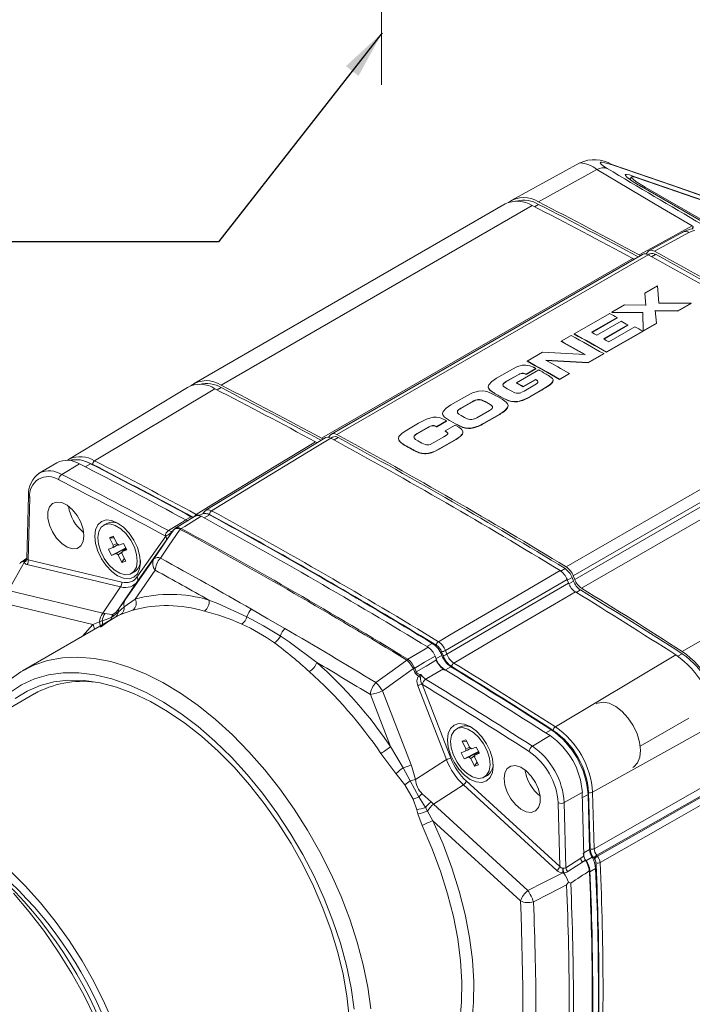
# Model space of a CAD drawing. Header units: millimetres. Extents: x 5 to 415, y 5 to 292.
# Tile 3 of 40: x 53 to 99, y 39 to 106. Entities that reach past the tile are written whole.
import ezdxf

# ---------------------------------------------------------------- set-up
doc = ezdxf.new("R2010")
doc.units = ezdxf.units.MM
doc.linetypes.add('CENTERX2', pattern=[20.32, 12.7, -2.54, 2.54, -2.54])
doc.styles.add('SLDTEXTSTYLE0', font='TXT', dxfattribs={"width": 0.75})
doc.dimstyles.new('SLDDIMSTYLE1', dxfattribs={"dimtxt": 0, "dimasz": 3.302, "dimexe": 0, "dimexo": 0.0625, "dimgap": 0, "dimtad": 0, "dimtih": 1, "dimtoh": 1, "dimdec": 0, "dimrnd": 1e-09, "dimzin": 0, "dimdsep": 46, "dimtxsty": 'Standard', "dimsah": 1, "dimcen": 0.09, "dimadec": 0, "dimazin": 0, "dimtfac": 3.302, "dimtdec": 0, "dimtofl": 0, "dimtmove": 0, "dimatfit": 3, "dimfxl": 1, "dimfrac": 2, "dimtolj": 1, "dimtzin": 0, "dimarcsym": 0})

msp = doc.modelspace()

# ---------------------------------------------------------------- linework, layer by layer
at = {"color": 7, "linetype": 'CENTERX2', "lineweight": 0}
msp.add_line((77.702, 101.6), (77.702, 171.052), dxfattribs=at)
at = {"color": 7, "linetype": 'Continuous', "lineweight": 15}
for p, q in [((91.236, 96.302), (86.593, 93.753)), ((97.44, 94.794), (93.402, 96.184)), ((94.734, 95.329), (94.668, 95.195)), ((95.254, 95.232), (101.053, 93.226)), ((95.411, 94.676), (95.423, 94.671)), ((123, 78.751), (95.423, 94.671)), ((123.257, 78.715), (95.68, 94.635)), ((101.219, 93.472), (97.445, 94.793)), ((86.144, 93.494), (64.93, 81.248)), ((98.288, 91.585), (95.93, 90.298)), ((95.5, 90.05), (74.287, 77.803)), ((95.374, 89.977), (95.262, 90.015)), ((95.739, 90.076), (95.834, 90.211)), ((96.007, 90.086), (95.888, 90.017)), ((96.525, 87.918), (95.649, 87.412)), ((96.62, 86.723), (96.525, 87.918)), ((95.649, 87.412), (95.734, 86.586)), ((95.649, 87.396), (95.649, 87.412)), ((95.649, 87.396), (95.735, 86.569)), ((94.275, 86.619), (93.399, 86.113)), ((95.734, 86.586), (94.275, 86.619)), ((98.812, 86.726), (96.62, 86.723)), ((97.902, 86.201), (98.812, 86.726)), ((97.902, 86.185), (98.812, 86.71)), ((98.812, 86.71), (98.812, 86.726)), ((93.259, 86.032), (90.84, 84.636)), ((93.399, 86.113), (95.508, 86.081)), ((93.399, 86.096), (93.399, 86.113)), ((93.399, 86.096), (95.509, 86.065)), ((95.508, 86.081), (95.533, 84.833)), ((95.509, 86.065), (95.508, 86.081)), ((95.509, 86.065), (95.533, 84.817)), ((96.369, 86.231), (97.902, 86.201)), ((96.443, 85.359), (96.369, 86.231)), ((96.37, 86.215), (97.902, 86.185)), ((97.902, 86.185), (97.902, 86.201)), ((92.031, 84.742), (93.772, 85.747)), ((92.046, 84.734), (93.772, 85.731)), ((94.034, 85.497), (92.385, 84.545)), ((92.843, 84.289), (94.492, 85.241)), ((93.772, 85.731), (93.772, 85.747)), ((94.492, 85.225), (94.492, 85.241)), ((95.533, 84.833), (96.443, 85.359)), ((95.533, 84.817), (96.443, 85.342)), ((96.443, 85.342), (96.443, 85.359)), ((90.841, 84.62), (90.84, 84.636)), ((92.858, 84.281), (94.492, 85.225)), ((93.051, 83.401), (95.509, 84.819)), ((93.051, 83.384), (95.509, 84.803)), ((94.977, 85.118), (93.197, 84.091)), ((95.509, 84.803), (95.509, 84.819)), ((95.533, 84.817), (95.533, 84.833)), ((90.642, 84.522), (89.964, 84.13)), ((89.964, 84.114), (89.964, 84.13)), ((88.685, 83.392), (87.634, 82.785)), ((91.578, 83.23), (88.685, 83.392)), ((91.802, 82.68), (92.852, 83.286)), ((91.802, 82.663), (92.853, 83.27)), ((92.853, 83.27), (92.852, 83.286)), ((93.051, 83.384), (93.051, 83.401)), ((87.635, 82.769), (87.634, 82.785)), ((88.909, 82.845), (91.802, 82.68)), ((88.909, 82.829), (91.802, 82.663)), ((91.802, 82.663), (91.802, 82.68)), ((86.633, 82.235), (85.552, 81.611)), ((86.941, 82.388), (86.633, 82.235)), ((88.425, 82.176), (86.905, 81.298)), ((87.29, 82.492), (86.941, 82.388)), ((86.972, 81.829), (87.146, 81.917)), ((87.295, 81.939), (87.295, 81.955)), ((87.427, 81.944), (87.561, 81.888)), ((87.827, 82.461), (87.555, 82.509)), ((87.561, 81.888), (88.227, 82.273)), ((87.561, 81.872), (88.227, 82.256)), ((87.561, 81.872), (87.561, 81.888)), ((88.077, 82.356), (87.827, 82.461)), ((88.227, 82.256), (88.227, 82.273)), ((89.845, 81.55), (90.523, 81.941)), ((89.845, 81.533), (90.523, 81.925)), ((90.523, 81.925), (90.523, 81.941)), ((85.223, 81.394), (85.014, 81.163)), ((85.552, 81.611), (85.223, 81.394)), ((86.049, 81.276), (86.235, 81.403)), ((86.235, 81.403), (86.972, 81.829)), ((86.235, 81.387), (86.972, 81.812)), ((86.905, 81.282), (86.905, 81.298)), ((87.363, 81.042), (88.205, 81.528)), ((87.363, 81.025), (88.206, 81.512)), ((88.276, 81.23), (88.156, 81.153)), ((88.206, 81.512), (88.205, 81.528)), ((88.269, 81.492), (88.339, 81.442)), ((88.359, 81.316), (88.276, 81.23)), ((89.351, 81.597), (89.09, 81.804)), ((89.845, 81.533), (89.845, 81.55)), ((64.482, 80.988), (56.379, 76.077)), ((83.904, 80.605), (83.528, 80.415)), ((84.309, 80.728), (83.904, 80.605)), ((84.557, 80.748), (84.309, 80.728)), ((85.302, 80.532), (84.965, 80.681)), ((84.982, 81.036), (84.982, 81.02)), ((85.014, 81.163), (84.983, 81.022)), ((85.015, 81.146), (85.014, 81.163)), ((85.11, 80.792), (85.378, 80.604)), ((85.11, 80.776), (85.378, 80.587)), ((86.266, 80.898), (86.05, 81.041)), ((86.541, 80.745), (86.266, 80.898)), ((86.796, 80.624), (86.541, 80.745)), ((87.432, 80.734), (87.211, 80.627)), ((87.363, 81.025), (87.363, 81.042)), ((88.156, 81.153), (87.432, 80.734)), ((87.811, 80.348), (88.627, 80.819)), ((87.812, 80.332), (88.627, 80.802)), ((88.627, 80.819), (89.139, 81.135)), ((83.528, 80.415), (82.441, 79.787)), ((83.9, 80.023), (83.108, 79.565)), ((83.9, 80.006), (83.108, 79.549)), ((84.767, 80.021), (84.611, 80.098)), ((84.767, 80.004), (84.611, 80.081)), ((84.995, 79.894), (84.767, 80.021)), ((84.995, 79.878), (84.767, 80.004)), ((85.174, 79.783), (84.995, 79.894)), ((85.174, 79.767), (84.995, 79.878)), ((86.205, 79.988), (85.937, 80.177)), ((86.037, 80.235), (86.374, 80.085)), ((86.038, 80.219), (86.374, 80.069)), ((86.782, 80.016), (87.03, 80.036)), ((87.03, 80.036), (87.435, 80.158)), ((87.435, 80.158), (87.811, 80.348)), ((81.871, 79.213), (81.871, 79.196)), ((81.903, 79.339), (81.872, 79.198)), ((82.112, 79.571), (81.903, 79.339)), ((81.903, 79.322), (81.903, 79.339)), ((82.441, 79.787), (82.112, 79.571)), ((84.195, 78.916), (85.062, 79.417)), ((85.763, 79.165), (86.092, 79.382)), ((86.092, 79.382), (86.3, 79.615)), ((86.3, 79.615), (86.332, 79.756)), ((86.332, 79.74), (86.332, 79.756)), ((86.333, 79.724), (86.333, 79.74)), ((80.23, 78.539), (79.433, 78.079)), ((80.781, 78.821), (80.23, 78.539)), ((81.47, 78.31), (82.148, 78.701)), ((81.47, 78.293), (82.148, 78.684)), ((82.069, 78.745), (81.657, 78.923)), ((81.999, 78.968), (82.267, 78.78)), ((81.999, 78.952), (82.267, 78.764)), ((82.148, 78.684), (82.148, 78.701)), ((82.988, 79.161), (83.139, 79.066)), ((83.139, 79.066), (83.365, 78.94)), ((83.365, 78.94), (83.552, 78.847)), ((84.3, 78.348), (84.676, 78.538)), ((84.676, 78.538), (85.763, 79.165)), ((84.676, 78.521), (85.763, 79.149)), ((79.104, 77.862), (78.896, 77.63)), ((79.433, 78.079), (79.104, 77.862)), ((80.026, 77.767), (80.147, 77.847)), ((80.147, 77.847), (80.887, 78.274)), ((80.147, 77.831), (80.887, 78.258)), ((80.887, 78.274), (81.048, 78.354)), ((81.19, 78.373), (81.19, 78.389)), ((81.303, 78.383), (81.409, 78.344)), ((81.304, 78.367), (81.303, 78.383)), ((81.47, 78.293), (81.47, 78.31)), ((82.727, 78.408), (82.05, 78.017)), ((82.05, 78.017), (82.191, 77.919)), ((82.05, 78), (82.05, 78.017)), ((82.05, 78), (82.191, 77.903)), ((82.971, 78.271), (82.727, 78.408)), ((82.902, 78.425), (83.238, 78.275)), ((82.902, 78.409), (83.239, 78.259)), ((83.162, 78.13), (82.971, 78.271)), ((83.251, 77.975), (83.162, 78.13)), ((83.252, 77.959), (83.251, 77.975)), ((83.256, 77.919), (83.256, 77.935)), ((83.646, 78.206), (83.894, 78.226)), ((83.894, 78.226), (84.3, 78.348)), ((73.857, 77.555), (65.736, 72.607)), ((73.2, 77.279), (73.331, 77.235)), ((74.097, 77.578), (74.197, 77.72)), ((74.37, 77.595), (74.25, 77.526)), ((78.863, 77.504), (78.864, 77.487)), ((78.896, 77.63), (78.864, 77.489)), ((78.896, 77.614), (78.896, 77.63)), ((78.991, 77.26), (79.259, 77.072)), ((78.991, 77.243), (79.259, 77.055)), ((80.027, 77.443), (79.934, 77.541)), ((79.935, 77.524), (79.934, 77.541)), ((79.936, 77.671), (80.026, 77.767)), ((80.177, 77.349), (80.027, 77.443)), ((80.453, 77.196), (80.177, 77.349)), ((80.683, 77.097), (80.453, 77.196)), ((81.235, 77.199), (81.028, 77.103)), ((81.958, 77.616), (81.235, 77.199)), ((81.693, 76.816), (82.786, 77.447)), ((81.693, 76.799), (82.786, 77.43)), ((82.141, 77.733), (81.958, 77.616)), ((82.786, 77.447), (83.05, 77.624)), ((83.05, 77.624), (83.227, 77.824)), ((79.919, 76.703), (80.255, 76.553)), ((79.919, 76.687), (80.256, 76.537)), ((80.911, 76.504), (81.317, 76.626)), ((81.317, 76.626), (81.693, 76.816)), ((55.573, 75.854), (54.382, 75.132)), ((56.423, 76.085), (56.287, 76)), ((80.663, 76.484), (80.911, 76.504)), ((54.382, 75.132), (54.419, 75.153)), ((53.641, 73.603), (53.533, 69.316)), ((65.613, 72.491), (65.535, 72.381)), ((65.652, 72.527), (65.741, 72.6)), ((65.03, 72.226), (63.661, 71.391)), ((64.374, 71.95), (64.518, 71.9)), ((65.455, 72.346), (65.281, 72.246)), ((58.98, 71.714), (58.768, 71.592)), ((63.523, 71.258), (63.423, 71.116)), ((63.529, 71.267), (63.523, 71.258)), ((59.16, 70.743), (59.422, 70.84)), ((59.421, 70.225), (59.16, 70.743)), ((59.16, 70.743), (59.477, 70.731)), ((59.422, 70.84), (59.683, 70.323)), ((59.091, 69.966), (59.409, 70.085)), ((59.307, 69.539), (59.091, 69.966)), ((59.307, 69.539), (60.283, 70.047)), ((59.811, 70.235), (60.129, 70.353)), ((60.344, 69.926), (60.027, 69.808)), ((60.129, 70.353), (60.344, 69.926)), ((53.534, 69.339), (53.123, 69.056)), ((53.527, 69.283), (53.512, 69.247)), ((59.625, 69.658), (59.307, 69.539)), ((60.013, 69.052), (59.752, 69.57)), ((60.013, 69.052), (60.178, 69.342)), ((60.276, 69.15), (60.013, 69.052)), ((60.014, 69.667), (60.276, 69.15)), ((60.668, 68.301), (60.88, 68.423)), ((90.452, 67.646), (90.352, 67.904)), ((90.693, 68.036), (90.793, 67.779)), ((90.876, 67.891), (90.776, 68.149)), ((59.525, 65.305), (53.23, 61.671)), ((59.525, 65.305), (59.128, 65.054)), ((59.128, 65.054), (58.553, 64.641)), ((81.459, 62.413), (81.36, 62.67)), ((54.042, 60.102), (42.067, 53.189)), ((95.338, 56.529), (98.647, 58.439)), ((83.022, 57.835), (82.809, 57.713)), ((83.201, 56.864), (83.464, 56.962)), ((83.463, 56.346), (83.201, 56.864)), ((83.201, 56.864), (83.519, 56.852)), ((83.464, 56.962), (83.725, 56.444)), ((83.852, 56.356), (84.17, 56.474)), ((84.17, 56.474), (84.386, 56.047)), ((83.133, 56.087), (83.451, 56.206)), ((83.348, 55.66), (83.133, 56.087)), ((83.348, 55.66), (84.325, 56.168)), ((83.666, 55.779), (83.348, 55.66)), ((84.056, 55.789), (84.317, 55.271)), ((84.386, 56.047), (84.068, 55.929)), ((84.055, 55.173), (83.794, 55.691)), ((84.055, 55.173), (84.22, 55.464)), ((84.317, 55.271), (84.055, 55.173)), ((84.709, 54.422), (84.921, 54.544)), ((91.395, 53.369), (91.501, 49.039)), ((91.784, 53.246), (91.885, 49.487)), ((91.628, 48.747), (91.607, 48.772))]:
    msp.add_line(p, q, dxfattribs=at)
at = {"color": 7, "linetype": 'Continuous', "lineweight": 0}
for p, q in [((93.402, 96.184), (93.576, 96.104)), ((97.613, 94.716), (93.576, 96.104)), ((92.388, 95.838), (88.411, 93.627)), ((94.916, 95.37), (100.715, 93.363)), ((94.673, 95.206), (94.552, 95.232)), ((122.989, 78.756), (95.411, 94.676)), ((95.68, 94.635), (95.637, 94.548)), ((101.386, 93.395), (97.613, 94.716)), ((66.773, 81.135), (87.986, 93.382)), ((88.418, 93.459), (88.144, 93.301)), ((74.671, 77.773), (95.884, 90.019)), ((96.392, 90.055), (96.113, 89.894)), ((73.625, 77.524), (94.838, 89.77)), ((87.146, 81.901), (87.146, 81.917)), ((87.427, 81.927), (87.427, 81.944)), ((86.049, 81.26), (86.049, 81.276)), ((86.235, 81.387), (86.235, 81.403)), ((86.972, 81.812), (86.972, 81.829)), ((88.27, 81.476), (88.269, 81.492)), ((88.339, 81.426), (88.339, 81.442)), ((89.378, 81.365), (89.378, 81.381)), ((58.152, 75.984), (66.349, 80.891)), ((66.507, 80.81), (66.781, 80.968)), ((84.983, 81.005), (84.983, 81.022)), ((85.11, 80.776), (85.11, 80.792)), ((85.378, 80.587), (85.378, 80.604)), ((88.627, 80.802), (88.627, 80.819)), ((89.139, 81.119), (89.139, 81.135)), ((90.302, 68.749), (111.515, 80.995)), ((83.9, 80.006), (83.9, 80.023)), ((84.039, 80.076), (84.039, 80.092)), ((84.207, 80.129), (84.207, 80.145)), ((84.437, 80.132), (84.436, 80.149)), ((84.611, 80.081), (84.611, 80.098)), ((84.767, 80.004), (84.767, 80.021)), ((84.995, 79.878), (84.995, 79.894)), ((86.038, 80.219), (86.037, 80.235)), ((86.374, 80.069), (86.374, 80.085)), ((86.782, 80), (86.782, 80.016)), ((87.03, 80.02), (87.03, 80.036)), ((87.435, 80.141), (87.435, 80.158)), ((87.812, 80.332), (87.811, 80.348)), ((90.776, 68.149), (111.99, 80.395)), ((90.876, 67.891), (112.089, 80.138)), ((81.872, 79.181), (81.872, 79.198)), ((82.897, 79.373), (82.897, 79.389)), ((82.987, 79.469), (82.987, 79.486)), ((83.108, 79.549), (83.108, 79.565)), ((85.174, 79.767), (85.174, 79.783)), ((85.268, 79.661), (85.268, 79.678)), ((85.273, 79.593), (85.273, 79.61)), ((86.092, 79.366), (86.092, 79.382)), ((86.3, 79.598), (86.3, 79.615)), ((91.348, 67.293), (112.562, 79.539)), ((81.999, 78.952), (81.999, 78.968)), ((82.267, 78.764), (82.267, 78.78)), ((84.676, 78.521), (84.676, 78.538)), ((85.763, 79.149), (85.763, 79.165)), ((80.147, 77.831), (80.147, 77.847)), ((80.887, 78.258), (80.887, 78.274)), ((81.048, 78.337), (81.048, 78.354)), ((81.409, 78.327), (81.409, 78.344)), ((82.191, 77.903), (82.191, 77.919)), ((82.902, 78.409), (82.902, 78.425)), ((83.239, 78.259), (83.238, 78.275)), ((83.646, 78.189), (83.646, 78.206)), ((83.895, 78.209), (83.894, 78.226)), ((84.3, 78.331), (84.3, 78.348)), ((74.754, 77.564), (74.475, 77.403)), ((78.864, 77.473), (78.864, 77.489)), ((78.991, 77.243), (78.991, 77.26)), ((79.937, 77.655), (79.936, 77.671)), ((80.027, 77.751), (80.026, 77.767)), ((82.22, 77.808), (82.22, 77.824)), ((82.786, 77.43), (82.786, 77.447)), ((83.051, 77.608), (83.05, 77.624)), ((83.227, 77.808), (83.227, 77.824)), ((79.259, 77.055), (79.259, 77.072)), ((79.919, 76.687), (79.919, 76.703)), ((80.256, 76.537), (80.255, 76.553)), ((81.317, 76.609), (81.317, 76.626)), ((81.693, 76.799), (81.693, 76.816)), ((80.663, 76.467), (80.663, 76.484)), ((80.911, 76.487), (80.911, 76.504)), ((55.906, 75.053), (57.11, 75.774)), ((57.873, 75.783), (57.507, 75.571)), ((98.2, 62.993), (119.413, 75.239)), ((53.729, 73.473), (53.623, 69.239)), ((64.721, 72.174), (64.353, 71.961)), ((65.984, 72.303), (65.616, 72.091)), ((63.986, 71.309), (63.972, 71.316)), ((64.036, 71.378), (64.058, 71.368)), ((61.038, 68.061), (62.995, 70.845)), ((63.03, 70.553), (61.074, 67.769)), ((62.995, 70.845), (62.979, 70.854)), ((53.534, 69.316), (53.534, 69.304)), ((53.623, 69.239), (59.996, 67.717)), ((60.235, 66.509), (62.194, 69.297)), ((59.916, 67.387), (53.542, 68.908)), ((62.288, 68.518), (60.913, 66.561)), ((89.925, 68.466), (90.219, 68.636)), ((90.693, 68.036), (90.373, 67.851)), ((52.272, 67.138), (58.708, 65.602)), ((58.708, 65.602), (59.916, 67.387)), ((61.074, 67.769), (59.828, 65.928)), ((90.477, 67.597), (90.793, 67.779)), ((91.265, 67.18), (90.978, 67.014)), ((60.171, 66.034), (60.913, 66.561)), ((58.02, 64.834), (52.058, 66.258)), ((59.762, 65.668), (60.171, 66.034)), ((60.751, 65.804), (59.921, 65.507)), ((59.314, 65.323), (59.762, 65.668)), ((59.921, 65.507), (59.525, 65.305)), ((58.02, 64.834), (58.475, 65.01)), ((58.475, 65.01), (58.667, 65.077)), ((80.799, 63.323), (81.17, 63.537)), ((81.446, 63.412), (81.179, 63.574)), ((79.494, 62.456), (79.514, 62.443)), ((81.818, 62.723), (81.427, 62.497)), ((81.902, 62.705), (81.802, 62.962)), ((82.063, 63.053), (82.163, 62.796)), ((89.563, 57.851), (97.776, 62.748)), ((97.9, 62.666), (98.192, 62.835)), ((79.434, 62.39), (79.422, 62.399)), ((79.884, 61.813), (79.877, 61.83)), ((79.984, 61.556), (79.884, 61.813)), ((79.957, 61.882), (79.969, 61.856)), ((79.969, 61.856), (80.068, 61.599)), ((82.433, 61.948), (82.062, 61.734)), ((82.955, 61.672), (82.492, 61.956)), ((82.131, 55.613), (80.174, 60.656)), ((80.482, 60.75), (82.439, 55.707)), ((80.498, 60.74), (80.482, 60.75)), ((78.322, 56.511), (76.946, 60.056)), ((77.766, 60.307), (79.726, 55.257)), ((89.416, 57.612), (88.982, 57.891)), ((92.098, 53.39), (100.446, 58.049)), ((87.988, 56.533), (89.195, 57.252)), ((89.281, 57.652), (88.908, 57.437)), ((78.322, 56.511), (79.18, 55.06)), ((78.694, 54.67), (77.663, 56.04)), ((79.18, 55.06), (79.661, 54.18)), ((80.03, 54.265), (82.131, 55.613)), ((79.289, 53.896), (78.694, 54.67)), ((79.86, 52.914), (79.289, 53.896)), ((79.661, 54.18), (80.252, 53.081)), ((83.289, 53.893), (81.252, 52.587)), ((89.663, 48.056), (83.289, 53.893)), ((83.481, 54.159), (89.854, 48.322)), ((92.201, 49.537), (100.547, 54.29)), ((100.723, 53.847), (92.378, 49.094)), ((80.252, 53.081), (80.709, 52.352)), ((80.475, 53.286), (81.087, 52.737)), ((90.168, 52.685), (91.395, 53.369)), ((91.784, 53.246), (91.404, 53.027)), ((91.921, 49.533), (91.817, 53.386)), ((92.098, 53.39), (92.201, 49.537)), ((80.105, 52.199), (79.86, 52.914)), ((80.709, 52.352), (80.84, 52.099)), ((81.252, 52.587), (87.688, 46.693)), ((89.854, 48.322), (89.748, 52.68)), ((90.168, 52.685), (90.277, 48.251)), ((80.181, 51.911), (80.105, 52.199)), ((80.474, 51.118), (80.181, 51.911)), ((80.84, 52.099), (81.214, 51.444)), ((87.176, 45.984), (81.214, 51.444)), ((91.885, 49.487), (91.496, 49.262)), ((92.378, 49.094), (92.431, 49.029)), ((90.277, 48.251), (91.284, 48.901)), ((91.407, 48.634), (91.628, 48.747)), ((91.631, 48.713), (92.055, 48.958)), ((92.221, 48.848), (92.168, 48.914)), ((92.333, 48.454), (92.327, 48.588)), ((90.056, 48.22), (90.1, 48.227)), ((92.304, 48.201), (91.913, 47.976))]:
    msp.add_line(p, q, dxfattribs=at)
at = {"color": 7, "linetype": 'Continuous', "lineweight": 0, "flags": 128}
for points in [[(98.892, 91.997), (96.868, 93.187), (92.388, 95.838)], [(94.552, 95.221), (94.453, 95.298), (94.33, 95.42), (94.317, 95.49), (94.413, 95.505), (94.616, 95.464), (94.916, 95.37)], [(95.262, 90.015), (96.405, 90.639), (98.892, 91.997)], [(98.892, 91.792), (98.952, 91.901), (98.942, 91.945), (98.912, 91.982), (98.892, 91.997)], [(98.666, 91.551), (98.208, 91.301), (96.309, 90.264)], [(99.054, 91.685), (98.956, 91.665), (98.666, 91.551)], [(65.08, 72.332), (65.922, 72.845), (70.4, 75.573), (73.2, 77.279)], [(74.247, 77.528), (73.127, 76.846), (68.649, 74.117), (66.126, 72.58)], [(58.021, 75.736), (57.555, 75.925), (57.536, 75.93)], [(65.741, 72.6), (65.773, 72.626), (65.935, 72.645), (66.126, 72.58)], [(63.18, 71.223), (64.094, 71.779), (64.374, 71.95)], [(65.42, 72.198), (64.301, 71.516), (64.058, 71.368)], [(65.08, 72.332), (65.265, 72.268), (65.331, 72.275)], [(65.991, 72.334), (65.848, 72.383), (65.768, 72.374)], [(68.079, 71.186), (67.922, 71.272), (65.991, 72.334)], [(62.194, 69.297), (62.776, 70.155), (63.529, 71.267)], [(63.972, 71.316), (63.198, 70.172), (62.638, 69.345)], [(63.18, 71.223), (63.366, 71.159), (63.422, 71.162)], [(63.665, 71.387), (63.689, 71.406), (63.846, 71.429), (64.036, 71.378)], [(63.423, 71.116), (63.386, 71.063), (63.377, 71.051), (63.371, 71.045), (63.372, 71.048)], [(53.366, 69.094), (53.369, 69.119), (53.37, 69.125)], [(53.366, 69.094), (52.759, 68.009), (52.272, 67.138)], [(81.589, 63.653), (82.448, 64.156), (87.019, 66.831), (89.878, 68.504)], [(90.352, 67.904), (86.069, 65.398), (82.063, 63.053)], [(82.163, 62.796), (86.163, 65.137), (90.452, 67.646)], [(65.938, 66.493), (66.55, 66.248), (68.53, 65.358)], [(90.924, 67.048), (89.781, 66.379), (85.21, 63.704), (82.635, 62.197)], [(59.415, 65.536), (59.614, 65.673), (59.828, 65.928)], [(68.839, 65.873), (69.969, 65.22), (71.121, 64.555)], [(58.667, 65.077), (59.012, 65.185), (59.314, 65.323)], [(58.863, 65.566), (59.308, 65.51), (59.415, 65.536)], [(68.53, 65.358), (69.672, 64.743), (70.81, 64.042)], [(57.324, 64.034), (57.329, 64.041), (58.02, 64.834)], [(70.81, 64.042), (71.412, 63.634), (73.296, 62.246)], [(79.494, 62.456), (80.599, 63.103), (80.885, 63.27)], [(81.36, 62.67), (80.648, 62.254), (79.969, 61.856)], [(80.068, 61.599), (80.742, 61.993), (81.459, 62.413)], [(77.323, 60.868), (78.592, 61.783), (79.434, 62.39)], [(79.877, 61.83), (78.686, 60.971), (77.766, 60.307)], [(81.932, 61.814), (80.789, 61.145), (80.713, 61.101)], [(80.391, 61.417), (80.527, 61.252), (80.713, 61.101)], [(79.726, 55.257), (79.801, 55.055), (80.03, 54.265)], [(92.431, 49.029), (96.534, 51.367), (100.774, 53.784)], [(100.951, 53.351), (100.232, 52.941), (97.356, 51.302), (92.607, 48.595)], [(80.228, 31.786), (80.929, 32.516), (81.541, 33.363), (82.062, 34.319), (82.487, 35.378), (82.814, 36.531), (83.038, 37.77), (83.16, 39.086), (83.177, 40.47), (83.091, 41.909), (82.901, 43.395), (82.609, 44.916), (82.216, 46.46), (81.727, 48.016), (81.145, 49.573), (80.474, 51.118)], [(81.214, 51.444), (81.905, 49.854), (82.505, 48.251), (83.008, 46.65), (83.412, 45.06), (83.713, 43.495), (83.908, 41.965), (83.997, 40.483), (83.979, 39.06), (83.854, 37.705), (83.623, 36.429), (83.287, 35.242), (82.85, 34.152), (82.314, 33.168), (81.683, 32.296), (80.962, 31.544)], [(91.284, 48.901), (91.383, 48.964), (91.501, 49.039)], [(91.407, 48.634), (90.977, 48.359), (90.403, 47.985)], [(91.607, 48.772), (91.502, 48.7), (91.407, 48.634)], [(87.688, 46.693), (88.758, 47.24), (90.064, 47.909)], [(90.109, 47.916), (90.101, 47.914), (90.064, 47.909)], [(90.316, 47.071), (89.137, 46.467), (88.067, 45.919)]]:
    msp.add_lwpolyline(points, dxfattribs=at)
at = {"color": 7, "linetype": 'Continuous', "lineweight": 15, "flags": 128}
for points in [[(94.589, 95.2), (94.566, 95.215), (94.436, 95.324), (94.404, 95.358), (94.405, 95.357)], [(95.68, 94.635), (95.33, 94.844), (95.052, 95.025), (94.856, 95.171), (94.75, 95.275), (94.738, 95.335), (94.821, 95.348), (94.995, 95.313), (95.254, 95.232)], [(94.712, 95.108), (94.684, 95.141), (94.668, 95.195)], [(94.838, 89.77), (94.909, 89.737), (94.939, 89.726)], [(87.146, 81.917), (87.217, 81.941), (87.295, 81.955)], [(87.555, 82.509), (87.421, 82.509), (87.29, 82.492)], [(87.295, 81.955), (87.363, 81.955), (87.427, 81.944)], [(88.077, 82.356), (88.096, 82.345), (88.115, 82.335), (88.133, 82.325), (88.152, 82.314), (88.171, 82.304), (88.189, 82.293), (88.208, 82.283), (88.227, 82.273)], [(88.205, 81.528), (88.213, 81.524), (88.221, 81.519), (88.229, 81.515), (88.237, 81.51), (88.245, 81.506), (88.253, 81.501), (88.261, 81.497), (88.269, 81.492)], [(88.206, 81.512), (88.214, 81.507), (88.222, 81.503), (88.23, 81.498), (88.238, 81.494), (88.246, 81.49), (88.254, 81.485), (88.262, 81.481), (88.27, 81.476)], [(89.139, 81.135), (89.28, 81.251), (89.378, 81.381)], [(89.378, 81.381), (89.4, 81.491), (89.351, 81.597)], [(89.378, 81.365), (89.401, 81.474), (89.39, 81.496)], [(84.965, 80.681), (84.769, 80.73), (84.557, 80.748)], [(84.983, 81.022), (85.02, 80.902), (85.11, 80.792)], [(84.983, 81.005), (85.02, 80.885), (85.11, 80.776)], [(86.332, 79.756), (86.295, 79.877), (86.205, 79.988)], [(86.374, 80.085), (86.57, 80.036), (86.782, 80.016)], [(86.374, 80.069), (86.57, 80.019), (86.782, 80)], [(81.872, 79.198), (81.909, 79.078), (81.999, 78.968)], [(85.276, 79.625), (85.276, 79.639), (85.268, 79.661)], [(81.235, 78.953), (80.997, 78.9), (80.781, 78.821)], [(81.657, 78.923), (81.452, 78.962), (81.235, 78.953)], [(81.872, 79.181), (81.909, 79.062), (81.999, 78.952)], [(82.069, 78.745), (82.079, 78.739), (82.089, 78.734), (82.098, 78.728), (82.108, 78.723), (82.118, 78.717), (82.128, 78.712), (82.138, 78.706), (82.148, 78.701)], [(81.048, 78.354), (81.116, 78.376), (81.19, 78.389)], [(81.19, 78.389), (81.248, 78.391), (81.303, 78.383)], [(81.409, 78.344), (81.416, 78.339), (81.424, 78.335), (81.432, 78.331), (81.439, 78.327), (81.447, 78.322), (81.455, 78.318), (81.462, 78.314), (81.47, 78.31)], [(81.409, 78.327), (81.417, 78.323), (81.424, 78.319), (81.432, 78.314), (81.44, 78.31), (81.447, 78.306), (81.455, 78.302), (81.462, 78.297), (81.47, 78.293)], [(82.191, 77.919), (82.223, 77.873), (82.22, 77.824)], [(82.191, 77.903), (82.21, 77.882), (82.225, 77.846)], [(83.227, 77.824), (83.253, 77.899), (83.251, 77.975)], [(83.238, 78.275), (83.434, 78.225), (83.646, 78.206)], [(83.239, 78.259), (83.435, 78.209), (83.646, 78.189)], [(73.625, 77.524), (73.696, 77.491), (73.748, 77.473)], [(73.862, 77.548), (73.894, 77.574), (74.057, 77.593), (74.247, 77.528)], [(78.864, 77.489), (78.901, 77.37), (78.991, 77.26)], [(78.864, 77.473), (78.902, 77.353), (78.991, 77.243)], [(79.934, 77.541), (79.916, 77.606), (79.936, 77.671)], [(79.918, 77.599), (79.919, 77.612), (79.937, 77.655)], [(82.22, 77.824), (82.19, 77.776), (82.141, 77.733)], [(80.255, 76.553), (80.451, 76.503), (80.663, 76.484)], [(80.256, 76.537), (80.451, 76.487), (80.663, 76.467)], [(57.42, 70.865), (57.365, 71.318), (57.205, 71.794), (56.954, 72.251), (56.634, 72.648), (56.275, 72.951), (55.907, 73.131), (55.563, 73.174), (55.275, 73.075), (55.067, 72.843), (54.959, 72.498), (54.959, 72.072), (55.067, 71.603), (55.275, 71.131), (55.563, 70.699), (55.907, 70.345), (56.275, 70.101), (56.634, 69.988), (56.954, 70.016), (57.205, 70.184), (57.365, 70.475), (57.42, 70.865)], [(65.652, 72.527), (65.627, 72.508), (65.613, 72.491)], [(61.273, 69.048), (61.22, 69.544), (61.065, 70.067), (60.818, 70.581), (60.496, 71.053), (60.12, 71.449), (59.718, 71.743), (59.315, 71.914), (58.94, 71.951), (58.618, 71.851), (58.37, 71.622), (58.215, 71.279), (58.162, 70.844), (58.215, 70.349), (58.37, 69.826), (58.618, 69.311), (58.94, 68.839), (59.315, 68.443), (59.718, 68.15), (60.12, 67.979), (60.496, 67.941), (60.818, 68.041), (61.065, 68.27), (61.22, 68.614), (61.273, 69.048)], [(64.853, 72.116), (64.813, 72.13), (64.721, 72.174)], [(65.035, 72.218), (65.067, 72.244), (65.23, 72.263), (65.42, 72.198)], [(60.571, 68.255), (60.829, 68.433), (60.997, 68.733), (61.061, 69.131), (61.016, 69.596), (60.866, 70.088), (60.623, 70.57), (60.307, 71), (59.943, 71.346), (59.561, 71.578), (59.191, 71.677), (58.864, 71.637), (58.606, 71.46), (58.439, 71.159), (58.375, 70.761), (58.419, 70.297), (58.569, 69.804), (58.812, 69.323), (59.129, 68.892), (59.493, 68.547), (59.875, 68.315), (60.244, 68.215), (60.571, 68.255)], [(63.663, 71.388), (63.545, 71.288), (63.535, 71.27)], [(63.409, 71.097), (63.388, 71.067), (63.388, 71.067)], [(63.427, 71.122), (63.41, 71.097), (63.409, 71.097)], [(59.75, 70.277), (59.523, 70.149), (59.409, 70.085)], [(59.421, 70.225), (59.534, 70.275), (59.677, 70.339)], [(59.625, 69.658), (59.738, 69.722), (60.29, 70.033)], [(60.311, 69.976), (60.127, 69.867), (60.027, 69.808)], [(53.37, 69.125), (53.352, 69.12), (53.343, 69.12)], [(60.024, 69.767), (59.853, 69.643), (59.752, 69.57)], [(59.828, 65.928), (60.156, 66.396), (60.235, 66.509)], [(52.32, 61.039), (53.124, 61.608), (54.001, 62.052), (54.946, 62.365), (55.951, 62.547), (57.009, 62.596), (58.113, 62.511), (59.253, 62.293), (60.422, 61.944), (61.611, 61.466), (62.811, 60.863), (64.013, 60.139), (65.209, 59.299), (66.389, 58.351), (67.545, 57.3), (68.668, 56.155), (69.75, 54.924), (70.782, 53.617), (71.758, 52.242), (72.67, 50.81), (73.511, 49.332), (74.276, 47.819), (74.957, 46.281), (75.551, 44.731), (76.053, 43.179), (76.458, 41.638), (76.766, 40.118), (76.972, 38.631)], [(75.839, 38.603), (75.63, 40.072), (75.318, 41.574), (74.907, 43.096), (74.399, 44.628), (73.798, 46.156), (73.11, 47.669), (72.338, 49.155), (71.49, 50.603), (70.572, 52), (69.591, 53.337), (68.555, 54.603), (67.472, 55.787), (66.35, 56.881), (65.199, 57.876), (64.027, 58.764), (62.843, 59.538), (61.657, 60.192), (60.478, 60.722), (59.315, 61.122), (58.177, 61.39), (57.074, 61.524), (56.013, 61.522), (55.003, 61.386), (54.053, 61.114), (53.169, 60.711), (52.358, 60.179)], [(75.507, 38.092), (75.351, 39.519), (75.091, 40.983), (74.73, 42.474), (74.271, 43.979), (73.718, 45.486), (73.074, 46.982), (72.346, 48.457), (71.539, 49.897), (70.66, 51.292), (69.715, 52.63), (68.713, 53.9), (67.661, 55.093), (66.568, 56.198), (65.442, 57.206), (64.293, 58.11), (63.13, 58.903), (61.962, 59.577), (60.799, 60.127), (59.65, 60.55), (58.525, 60.841), (57.431, 60.998), (56.379, 61.021), (55.377, 60.908), (54.432, 60.66), (53.553, 60.281), (52.746, 59.772)], [(94.838, 55.086), (94.898, 55.124), (95.152, 55.397), (95.308, 55.786), (95.356, 56.267), (95.292, 56.81), (95.122, 57.381), (94.855, 57.943), (94.508, 58.463), (94.104, 58.905), (93.668, 59.244), (93.226, 59.458), (92.807, 59.533), (92.437, 59.465), (92.338, 59.416)], [(85.315, 55.169), (85.262, 55.665), (85.107, 56.188), (84.859, 56.702), (84.537, 57.174), (84.162, 57.57), (83.759, 57.864), (83.357, 58.035), (82.982, 58.072), (82.659, 57.973), (82.412, 57.743), (82.257, 57.4), (82.204, 56.965), (82.257, 56.47), (82.412, 55.947), (82.659, 55.432), (82.982, 54.961), (83.357, 54.565), (83.759, 54.271), (84.162, 54.1), (84.537, 54.063), (84.859, 54.162), (85.107, 54.391), (85.262, 54.735), (85.315, 55.169)], [(84.613, 54.376), (84.871, 54.554), (85.038, 54.854), (85.102, 55.252), (85.058, 55.717), (84.908, 56.209), (84.665, 56.691), (84.348, 57.121), (83.984, 57.467), (83.602, 57.699), (83.233, 57.799), (82.906, 57.758), (82.648, 57.581), (82.48, 57.281), (82.416, 56.882), (82.461, 56.418), (82.611, 55.925), (82.854, 55.444), (83.17, 55.013), (83.534, 54.668), (83.917, 54.436), (84.286, 54.336), (84.613, 54.376)], [(83.791, 56.398), (83.564, 56.27), (83.451, 56.206)], [(83.463, 56.346), (83.576, 56.396), (83.717, 56.459)], [(83.666, 55.779), (83.78, 55.843), (84.332, 56.154)], [(84.065, 55.888), (83.895, 55.764), (83.794, 55.691)], [(84.352, 56.097), (84.168, 55.988), (84.068, 55.929)], [(86.057, 54.332), (86.112, 53.879), (86.272, 53.403), (86.523, 52.946), (86.843, 52.549), (87.202, 52.246), (87.57, 52.066), (87.914, 52.023), (88.202, 52.122), (88.41, 52.354), (88.518, 52.699), (88.518, 53.125), (88.41, 53.594), (88.202, 54.066), (87.914, 54.498), (87.57, 54.852), (87.202, 55.096), (86.843, 55.209), (86.523, 55.181), (86.272, 55.013), (86.112, 54.722), (86.057, 54.332)], [(52.319, 48.096), (53.41, 47.018), (54.462, 45.849), (55.466, 44.601), (56.412, 43.283), (57.294, 41.906), (58.104, 40.482), (58.835, 39.022), (59.482, 37.539), (60.038, 36.044), (60.499, 34.55), (60.862, 33.07), (61.124, 31.616), (61.282, 30.199), (61.334, 28.832), (61.282, 27.526), (61.124, 26.292), (60.862, 25.139), (60.694, 24.599)], [(90.12, 47.889), (90.111, 47.907), (90.109, 47.916)], [(90.316, 47.071), (90.32, 47.076), (90.443, 47.264)], [(90.443, 47.264), (90.599, 47.205), (90.603, 47.203)], [(56.706, 17.762), (57.02, 17.955), (57.814, 18.562), (58.525, 19.292), (59.149, 20.138), (59.681, 21.095), (60.117, 22.155), (60.453, 23.311), (60.688, 24.554), (60.819, 25.876), (60.846, 27.265), (60.768, 28.712), (60.586, 30.207), (60.301, 31.737), (59.916, 33.293), (59.432, 34.861), (58.855, 36.431), (58.188, 37.992), (57.435, 39.53), (56.603, 41.036), (55.698, 42.498), (54.727, 43.905), (53.696, 45.246), (52.613, 46.513)]]:
    msp.add_lwpolyline(points, dxfattribs=at)
at = {"color": 7, "linetype": 'Continuous', "lineweight": 0}
for centre, radius, start, end in [((91.082, 94.225), 2.076, 51.00527, 85.62765), ((92.823, 95.049), 0.902, 72.75449, 118.87386), ((94.841, 95.243), 0.148, 31.79221, 59.37923), ((98.446, 91.226), 0.392, 55.85275, 113.71704), ((57.179, 74.438), 1.827, 57.8145, 114.83436), ((58.315, 75.739), 0.294, 123.67966, 180.55507), ((-102.859, -237.801), 352.684, 61.56418, 62.8365), ((55.069, 73.719), 1.575, 57.91604, 114.38075), ((-102.887, -237.847), 352.457, 61.57834, 62.83655), ((54.987, 73.638), 1.269, 55.30623, 187.4953), ((56.15, 74.686), 0.441, 123.6894, 180.62268), ((-104.684, -238.738), 352.077, 61.56182, 62.89879), ((-104.608, -238.602), 352.341, 61.56182, 62.89879), ((53.796, 73.612), 0.155, 183.54915, 244.53107), ((65.725, 72.415), 0.136, 145.63101, 189.20401), ((66.292, 72.329), 0.301, 123.44946, 178.93616), ((-114.969, -258.976), 377.789, 58.64866, 61.35672), ((65.244, 72.083), 0.298, 123.46499, 159.47281), ((63.429, 70.847), 0.45, 123.47972, 179.15139), ((63.793, 70.499), 0.729, 113.56128, 130.79374), ((63.783, 70.999), 0.369, 59.20519, 133.41584), ((64.236, 71.108), 0.336, 126.51087, 141.80576), ((64.242, 71.067), 0.353, 121.43633, 136.50987), ((-117.099, -260.197), 377.741, 58.65084, 61.35453), ((-117.036, -260.155), 377.76, 58.65084, 61.35453), ((62.595, 71.825), 1.059, 292.18701, 312.95578), ((62.814, 70.675), 0.248, 330.60945, 43.21816), ((63.347, 71.102), 0.0593, 239.14078, 295.22433), ((53.863, 68.722), 0.655, 121.81771, 142.59047), ((53.288, 69.328), 0.247, 288.32808, 354.36004), ((53.233, 69.159), 0.398, 321.04402, 11.58678), ((62.771, 68.972), 0.662, 150.60945, 223.21816), ((62.453, 68.982), 0.407, 63.03916, 129.46607), ((63.515, 68.487), 1.227, 135.6534, 178.56204), ((-114.263, -253.847), 368.438, 60.20036, 61.30564), ((-113.065, -251.872), 365.238, 60.65283, 61.30765), ((60.857, 67.891), 0.248, 330.60945, 43.21816), ((59.606, 67.637), 0.398, 321.04402, 11.58678), ((60.717, 66.202), 0.572, 147.53632, 197.1515), ((60.405, 66.274), 0.584, 306.37121, 29.47654), ((63.307, 57.751), 9.129, 73.24963, 105.20801), ((65.215, 66.346), 0.738, 304.51173, 11.46886), ((60.181, 65.7), 0.42, 147.12918, 184.32162), ((59.645, 65.96), 0.531, 301.39739, 7.93462), ((63.077, 57.246), 8.869, 73.24963, 105.20801), ((69.803, 64.943), 1.339, 136.04969, 161.93777), ((59.533, 64.935), 1.061, 141.05183, 175.93377), ((59.645, 64.969), 0.984, 142.63088, 173.72574), ((58.904, 65.401), 0.417, 319.42124, 349.23903), ((60, 65.128), 0.713, 145.15265, 164.16252), ((59.273, 65.729), 0.493, 300.85004, 352.9693), ((61.197, 48.79), 17.519, 66.47458, 75.33176), ((67.705, 65.546), 0.846, 304.95637, 347.18529), ((57.525, 64.474), 0.612, 2.74157, 36.03069), ((57.953, 64.79), 0.566, 353.17938, 22.90306), ((58.176, 64.92), 0.515, 348.67251, 17.76315), ((62.947, 53.212), 12.767, 54.25045, 65.75493), ((72.091, 63.615), 1.35, 135.89696, 161.57492), ((-122.744, -268.538), 385.402, 58.72725, 59.79986), ((69.919, 64.401), 0.961, 300.48455, 338.04576), ((53.236, 40.369), 28.866, 47.38327, 53.4998), ((81.761, 63.389), 0.316, 123.01289, 175.73136), ((80.929, 62.638), 0.931, 20.37584, 56.27072), ((80.893, 62.616), 1.25, 20.49764, 56.14892), ((79.69, 62.135), 0.376, 121.37393, 135.55372), ((79.687, 62.092), 0.391, 116.23389, 130.36302), ((78.557, 61.231), 1.544, 24.94776, 51.69895), ((81.685, 63.716), 0.763, 278.7762, 299.67583), ((81.785, 63.459), 0.763, 278.7762, 299.67583), ((83.359, 63.247), 1.555, 200.40839, 236.10821), ((83.322, 63.225), 1.236, 200.28728, 236.22932), ((72.165, 62.638), 1.197, 300.9695, 340.86258), ((52.407, 38.871), 31.348, 34.24334, 48.21515), ((-124.067, -270.931), 387.245, 58.72913, 59.3589), ((77.996, 60.799), 2.144, 28.73584, 47.91082), ((79.384, 62.668), 0.973, 300.46458, 306.13238), ((79.449, 62.777), 1.057, 294.31693, 299.45248), ((82.808, 61.931), 0.317, 122.9832, 175.50571), ((-127.308, -280.152), 401.595, 57.31479, 58.48159), ((52.488, 38.903), 30.455, 34.24334, 48.21515), ((79.549, 62.52), 1.057, 294.31693, 299.45248), ((80.409, 61.746), 0.466, 204.0911, 247.30585), ((80.373, 61.761), 0.345, 208.06527, 273.04088), ((80.836, 60.933), 0.717, 147.70696, 202.74021), ((80.887, 60.436), 1.099, 116.81686, 126.74985), ((81.701, 63.012), 2.245, 229.05686, 233.2972), ((81.05, 61.149), 0.694, 174.76678, 215.05432), ((79.649, 61.43), 0.742, 342.98193, 359.00578), ((80.972, 60.703), 0.475, 122.9835, 175.50798), ((-129.38, -281.512), 401.899, 57.25839, 58.48306), ((78.216, 59.96), 1.273, 134.53221, 175.65544), ((74.926, 58.516), 3.358, 32.23364, 44.45802), ((80.639, 59.684), 1.077, 98.3921, 115.56074), ((-129.437, -281.616), 401.597, 57.25839, 58.48306), ((76.527, 62.899), 2.873, 278.3921, 295.56074), ((89.738, 57.579), 0.324, 122.79196, 174.02474), ((86.201, 52.99), 5.911, 3.87734, 55.32877), ((86.231, 53.007), 5.599, 3.87734, 55.32877), ((75.578, 59.654), 4.172, 299.99447, 311.12439), ((88.252, 56.123), 0.487, 122.78275, 173.95213), ((85.091, 52.35), 5.088, 3.77491, 55.29456), ((82.596, 54.641), 1.077, 98.3921, 115.56074), ((85.136, 52.375), 4.622, 3.77491, 55.29456), ((86.011, 46.05), 11.306, 127.16585, 130.32575), ((78.238, 58.514), 3.58, 285.25039, 294.54319), ((83.444, 48.841), 6.544, 125.31456, 129.41818), ((78.802, 58.739), 4.639, 280.67167, 285.34228), ((81.524, 54.354), 1.497, 183.37642, 225.50583), ((82.894, 54.38), 0.627, 309.02672, 339.3529), ((64.906, 88.56), 38.656, 292.75807, 293.38946), ((88.607, 44.191), 12.2, 131.80314, 133.22783), ((91.954, 53.672), 0.317, 244.53053, 297.01688), ((78.712, 58.938), 6.882, 281.68309, 286.86894), ((82.552, 50.92), 2.334, 128.88857, 142.15248), ((82.501, 51.113), 1.932, 130.2699, 149.30669), ((89.953, 53.107), 0.474, 244.35468, 296.99378), ((77.083, 64.004), 12.484, 284.36938, 287.51257), ((82.338, 47.889), 3.729, 107.53291, 119.99407), ((92.057, 49.819), 0.317, 244.53053, 297.01688), ((92.763, 48.436), 0.763, 120.31917, 141.23118), ((92.816, 48.371), 0.763, 120.31917, 141.23118), ((91.817, 48.527), 0.792, 4.94159, 39.30098), ((89.268, 48.543), 0.627, 309.02672, 339.3529), ((91.78, 48.967), 0.5, 187.52002, 221.70453), ((91.858, 48.549), 0.47, 4.75326, 39.48932), ((92.459, 48.883), 0.323, 245.83, 297.18488), ((-95.519, 39.933), 188.325, 357.36367, 2.63633), ((85.824, 47.953), 4.241, 359.39436, 3.60755), ((90.164, 48.417), 0.201, 251.31962, 304.17542), ((90.064, 48.517), 0.631, 275.10279, 302.49097), ((90.778, 48.326), 0.506, 188.50398, 222.24002), ((135.976, -21.293), 82.161, 122.43448, 123.52098), ((-97.721, 38.675), 188.224, 357.43833, 2.55661), ((-97.497, 38.788), 188.288, 357.43369, 2.56173), ((88.74, 45.395), 1.671, 129.02672, 159.3529), ((84.252, 44.532), 4.059, 19.9732, 32.16726), ((-99.332, 38.173), 186.672, 357.59101, 2.39831), ((87.711, 47.164), 1.295, 245.63378, 285.94892), ((-99.145, 38.078), 187.376, 357.59101, 2.39831)]:
    msp.add_arc(centre, radius, start, end, dxfattribs=at)
at = {"color": 7, "linetype": 'Continuous', "lineweight": 15}
for centre, radius, start, end in [((92.216, 94.138), 2.365, 59.90609, 114.35122), ((99.771, 102.504), 8.96, 234.37655, 240.88713), ((86.962, 91.757), 1.92, 57.78279, 115.23827), ((87.41, 92.115), 1.812, 56.51017, 125.15148), ((87.412, 91.803), 1.938, 58.6996, 104.34528), ((-73.07, -220.494), 352.785, 61.57869, 62.8366), ((-72.646, -220.249), 352.785, 61.57868, 62.8366), ((-72.552, -220.249), 352.596, 61.58945, 62.83658), ((99.211, 89.91), 1.913, 98.10522, 121.17191), ((95.665, 89.691), 0.395, 56.18553, 114.63595), ((96.099, 89.99), 0.344, 52.48892, 140.15722), ((-85.221, -241.748), 377.979, 58.63462, 61.37076), ((96.172, 89.727), 0.395, 56.16854, 114.63116), ((-84.796, -241.503), 377.979, 58.63461, 61.37077), ((-84.704, -241.503), 377.792, 58.64849, 61.35688), ((-84.885, -235.27), 367.383, 60.90266, 60.99417), ((-85.786, -236.776), 369.047, 60.75814, 60.83959), ((-88.12, -238.135), 369.064, 60.60067, 60.9938), ((-88.111, -238.136), 369.046, 60.60067, 60.9938), ((-87.043, -237.025), 368.242, 60.83959, 60.90267), ((-86.479, -238.17), 370.731, 60.60104, 60.69523), ((-88.709, -238.125), 368.473, 60.70668, 60.99398), ((-88.7, -238.125), 368.454, 60.70668, 60.99398), ((-88.319, -238.25), 369.064, 60.60067, 60.9938), ((-87.829, -238.431), 369.852, 60.69525, 60.75814), ((-91.326, -239.986), 369.064, 60.60067, 60.9938), ((-91.317, -239.986), 369.046, 60.60067, 60.9938), ((-90.938, -240.111), 369.656, 60.60085, 60.88753), ((87.912, 80.176), 1.887, 113.93404, 119.87054), ((87.341, 81.447), 0.494, 95.35001, 113.21505), ((87.331, 81.584), 0.357, 74.39844, 95.80907), ((87.234, 81.269), 0.686, 61.52294, 73.67008), ((-91.64, -240.363), 369.397, 60.70828, 60.82653), ((65.772, 79.673), 1.772, 55.6124, 126.04924), ((65.774, 79.312), 1.938, 58.6996, 104.34528), ((86.124, 81.159), 0.14, 122.6875, 237.99416), ((86.113, 81.149), 0.128, 119.8082, 202.64329), ((86.955, 80.132), 1.447, 119.84896, 128.77654), ((-93.06, -241.061), 369.192, 60.74512, 60.82655), ((-93.051, -241.061), 369.173, 60.74512, 60.82655), ((88.1, 81.17), 0.35, 46.95145, 61.00501), ((88.278, 81.367), 0.0964, 327.71137, 50.92655), ((88.739, 81.748), 0.745, 302.42516, 329.03279), ((65.333, 79.368), 1.83, 56.27788, 117.72274), ((-94.708, -232.985), 352.785, 61.57868, 62.8366), ((-94.284, -232.74), 352.785, 61.57869, 62.8366), ((-94.192, -232.743), 352.6, 61.58828, 62.83658), ((-94.472, -241.816), 369.089, 60.73859, 60.85153), ((-94.359, -241.736), 369.065, 60.73859, 60.85588), ((-94.35, -241.737), 369.046, 60.73859, 60.85588), ((87, 81.169), 0.582, 249.44272, 291.2752), ((83.68, 89.372), 9.895, 299.99612, 303.4822), ((84.616, 78.772), 1.441, 113.62847, 119.79632), ((84.617, 78.755), 1.442, 113.62918, 119.79592), ((84.385, 79.282), 0.882, 101.66595, 113.14939), ((84.386, 79.265), 0.882, 101.66778, 113.14861), ((84.331, 79.543), 0.615, 80.12436, 101.62655), ((84.331, 79.526), 0.615, 80.12552, 101.62701), ((84.301, 79.363), 0.798, 67.15837, 80.23649), ((84.301, 79.346), 0.798, 67.15765, 80.23829), ((86.806, 81.267), 1.268, 268.93781, 280.20762), ((86.704, 81.84), 1.849, 280.17015, 293.31058), ((85.819, 83.805), 4.005, 293.8076, 299.84049), ((83, 79.322), 0.122, 146.96387, 211.19741), ((82.988, 79.311), 0.11, 145.59276, 183.61745), ((83.175, 79.431), 0.328, 211.59144, 235.33853), ((83.211, 79.187), 0.373, 126.77031, 147.12765), ((83.211, 79.17), 0.373, 126.77335, 147.12272), ((83.69, 78.555), 1.166, 119.97329, 127.07465), ((83.691, 78.538), 1.167, 119.97383, 127.07374), ((84.501, 80.39), 1.123, 299.93975, 308.33765), ((85.02, 79.551), 0.279, 27.14164, 56.50407), ((85.02, 79.534), 0.279, 27.13569, 56.50792), ((85.061, 79.689), 0.227, 307.30191, 339.39781), ((85.185, 79.638), 0.0921, 342.34902, 25.89385), ((84.129, 81.985), 3.274, 299.94318, 306.84238), ((85.645, 79.977), 0.757, 306.17524, 330.00102), ((86.075, 79.723), 0.258, 331.02439, 3.77782), ((-97.507, -243.568), 369.089, 60.73859, 60.85153), ((-97.498, -243.568), 369.07, 60.73859, 60.85153), ((83.836, 79.506), 0.718, 246.66971, 262.15825), ((83.805, 79.27), 0.48, 261.96083, 276.31059), ((83.786, 79.454), 0.664, 276.24124, 291.89733), ((83.483, 80.16), 1.433, 292.61186, 299.78486), ((82.683, 81.995), 4.005, 293.8076, 299.84049), ((81.583, 77.043), 1.401, 112.43919, 119.80479), ((81.252, 77.831), 0.545, 96.49174, 111.92107), ((81.229, 78.039), 0.337, 77.2478, 96.66535), ((81.206, 77.948), 0.43, 61.82006, 76.86061), ((83.035, 77.916), 0.221, 330.58477, 11.1148), ((83.67, 79.457), 1.268, 268.93781, 280.20762), ((83.568, 80.029), 1.849, 280.17015, 293.31058), ((74.461, 77.498), 0.345, 52.64195, 140.00417), ((-106.858, -254.239), 377.979, 58.63461, 61.37077), ((74.534, 77.236), 0.395, 56.16854, 114.63116), ((-106.434, -253.994), 377.979, 58.63462, 61.37076), ((-106.341, -253.994), 377.792, 58.64849, 61.35688), ((80.241, 77.461), 0.361, 126.41955, 147.47729), ((80.722, 76.833), 1.152, 119.92782, 127.11995), ((81.625, 79.448), 2.327, 299.91001, 307.76031), ((82.628, 78.159), 0.694, 307.46546, 329.63049), ((-100.478, -245.269), 369.065, 60.73859, 60.85588), ((-100.469, -245.269), 369.046, 60.73859, 60.85588), ((80.847, 77.624), 0.551, 252.77996, 289.25377), ((80.585, 78.307), 1.849, 280.17015, 293.31058), ((79.7, 80.273), 4.005, 293.8076, 299.84049), ((56.271, 74.443), 1.574, 57.76369, 116.33193), ((56.878, 74.144), 1.917, 58.73733, 103.92487), ((80.687, 77.735), 1.268, 268.93781, 280.20762), ((-103.41, -237.894), 352.356, 61.56395, 62.8988), ((-103.083, -237.897), 352.564, 61.57868, 62.8366), ((55.363, 73.707), 1.725, 122.89719, 183.461), ((59.107, 73.268), 2.761, 188.07053, 231.92409), ((59.117, 73.273), 2.771, 188.15737, 231.83726), ((-115.675, -259.36), 377.792, 58.64849, 61.35689), ((65.681, 71.851), 0.544, 56.19387, 114.56772), ((-115.23, -259.138), 377.746, 58.67278, 61.3326), ((59.368, 70.871), 0.928, 58.47992, 114.68274), ((-115.642, -260.108), 378.825, 58.69749, 60.98925), ((22.417, 98.993), 49.581, 324.99802, 325.6929), ((59.761, 70.124), 0.355, 163.50971, 186.37547), ((59.483, 69.895), 0.472, 45.97853, 64.8441), ((59.674, 69.768), 0.355, 343.50971, 6.37547), ((53.295, 68.85), 0.274, 79.90368, 155.0023), ((53.311, 69.335), 0.219, 285.78924, 346.60761), ((59.953, 69.997), 0.472, 225.97853, 244.8441), ((60.379, 69.16), 0.891, 304.21558, 1.13305), ((89.188, 67.472), 1.241, 20.37739, 56.25941), ((89.531, 67.605), 1.24, 20.3464, 56.30004), ((89.614, 67.718), 1.24, 20.34758, 56.28923), ((92.04, 68.323), 1.241, 200.36331, 236.14359), ((91.618, 68.08), 1.244, 200.40906, 236.09784), ((91.957, 68.211), 1.241, 200.36216, 236.15432), ((-118.68, -275.171), 401.599, 57.31479, 58.48141), ((-118.824, -275.249), 401.88, 57.31487, 58.46812), ((-119.248, -275.494), 401.88, 57.31487, 58.46813), ((80.196, 62.238), 1.241, 20.37586, 56.27058), ((80.227, 62.121), 1.701, 20.72532, 56.34056), ((82.625, 62.847), 1.244, 200.4084, 236.10808), ((83.339, 63.299), 1.626, 200.7443, 236.16519), ((94.234, 57.628), 6.226, 3.87734, 55.32877), ((94.828, 57.97), 5.914, 3.87734, 55.32877), ((94.658, 57.873), 6.226, 3.87734, 55.32877), ((82.904, 63.042), 1.61, 204.20315, 236.23903), ((-128.195, -280.828), 401.941, 57.25841, 58.48108), ((-127.608, -280.379), 401.628, 57.31487, 58.46813), ((-127.36, -280.238), 401.416, 57.38804, 58.40352), ((57.35, 54.107), 6.847, 82.81949, 118.88865), ((83.407, 57.001), 0.919, 59.81221, 114.82841), ((86.272, 53.031), 5.135, 3.77491, 55.29456), ((85.96, 52.851), 5.837, 3.87734, 55.32877), ((83.524, 56.016), 0.472, 45.97853, 64.8441), ((83.803, 56.245), 0.355, 163.50971, 186.37547), ((83.994, 56.118), 0.472, 225.97853, 244.8441), ((83.716, 55.889), 0.355, 343.50971, 6.37547), ((84.421, 55.281), 0.891, 304.21558, 1.13305), ((90.22, 55.307), 2.761, 188.07053, 231.92409), ((90.23, 55.312), 2.771, 188.15737, 231.83726), ((31.507, 26.309), 29.369, 2.46635, 57.52827), ((33.928, 27.706), 26.891, 3.34104, 56.65358), ((92.59, 49.314), 1.132, 183.64077, 212.05076), ((91.967, 49.07), 0.466, 183.7647, 219.59615), ((93.016, 49.559), 1.133, 183.64231, 212.02101), ((90.662, 47.95), 1.252, 4.65641, 39.52336), ((90.242, 47.837), 1.642, 4.1586, 32.23307), ((90.666, 48.082), 1.642, 4.1586, 32.23307), ((-95.872, 39.925), 188.398, 357.54037, 2.59469), ((92.894, 48.157), 2.795, 178.56997, 184.94438), ((88.37, 46.587), 2.181, 18.09999, 36.65412), ((-96.216, 39.539), 188.284, 357.43779, 2.56221), ((-96.226, 39.522), 188.329, 357.4041, 2.59584), ((-95.792, 39.784), 188.284, 357.43779, 2.56221)]:
    msp.add_arc(centre, radius, start, end, dxfattribs=at)
at = {"color": 7, "linetype": 'Continuous', "lineweight": 0}
for centre, major_axis, ratio, start_param, end_param in [((95.261, 95.137), (2.659, -1.173), 0.09459, 2.297865, 3.800837), ((452.993, -32.252), (441.056, -194.465), 0.09459, 3.800837, 3.825745), ((53.84, 69.556), (0.286, 0.301), 0.363173, 2.814377, 3.559485), ((53.971, 69.348), (0.581, 0.339), 0.513384, 2.889282, 3.634391), ((59.32, 70.339), (-1.424, 2.548), 0.53459, 2.684339, 3.393432), ((59.108, 70.217), (-1.679, 2.721), 0.538795, 2.659405, 3.368499), ((58.108, 68.738), (-1.329, 3.114), 0.51744, 2.743297, 2.82182), ((84.157, 56.001), (-1.307, 2.367), 0.623152, 1.3571, 2.066193), ((83.945, 55.878), (-1.48, 2.613), 0.583539, 1.348139, 2.057233), ((82.258, 54.797), (-1.34, 2.693), 0.727707, 2.02575, 2.104273), ((92.416, 49.266), (-0.35, 0.606), 0.577483, 0.817057, 1.832498), ((92.557, 49.347), (-0.251, 0.432), 0.583888, 0.815572, 1.831013), ((90.062, 48.645), (0.033, 0.425), 0.700663, 2.488057, 3.233165), ((90.082, 48.502), (0.471, 0.392), 0.947077, 3.270022, 4.015131)]:
    msp.add_ellipse(centre, major_axis=major_axis, ratio=ratio, start_param=start_param, end_param=end_param, dxfattribs=at)
at = {"color": 7, "linetype": 'Continuous', "lineweight": 15}
msp.add_ellipse((96.951, 93.377), major_axis=(0.492, 1.417), ratio=0.809551, start_param=6.128724, end_param=6.285361, dxfattribs=at)

# ---------------------------------------------------------------- texts
at = {"color": 7, "linetype": 'Continuous', "lineweight": 0, "insert": (26.244, 95.419), "char_height": 3.5, "attachment_point": 1, "style": 'SLDTEXTSTYLE0'}
msp.add_mtext('optical centerline', dxfattribs=at)

# ---------------------------------------------------------------- leaders
at = {"color": 7, "linetype": 'Continuous', "lineweight": 0}
msp.add_leader([(77.747, 105.15), (66.59, 90.906), (26.244, 90.906)], dimstyle='SLDDIMSTYLE1', dxfattribs=at)

doc.saveas('drawing.dxf')
